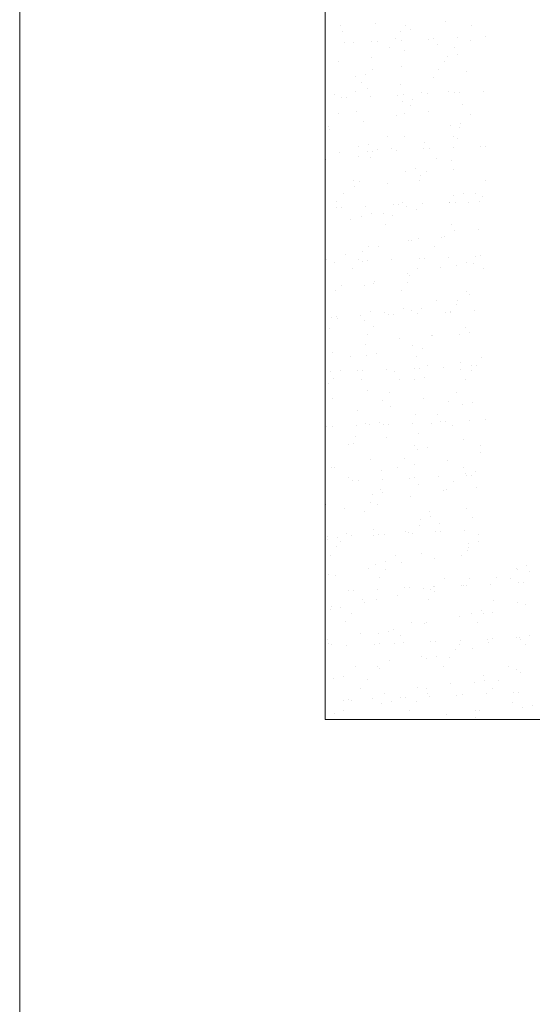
# Model space of a CAD drawing. Header units: millimetres. Extents: x -2274 to 12297, y -16157 to 26321.
# Tile 159 of 256: x -2181 to -2117, y -659 to -537. Entities that reach past the tile are written whole.
import ezdxf

# ---------------------------------------------------------------- set-up
doc = ezdxf.new("R2010")
doc.units = ezdxf.units.MM
doc.layers.add('-ŚCIANY NOŚNE', color=4, linetype='Continuous', lineweight=53)
doc.layers.add('KRESKOWANIE', color=8, linetype='Continuous')

msp = doc.modelspace()

# ---------------------------------------------------------------- linework, layer by layer
at = {"layer": '-ŚCIANY NOŚNE', "color": 253, "lineweight": 13}
for p, q in [((-2181, 301), (-2181, -797)), ((-2143, -274), (-2143, -624)), ((-2143, -624), (-2143, -274)), ((-2143, -624), (-2053, -624))]:
    msp.add_line(p, q, dxfattribs=at)
at = {"layer": 'KRESKOWANIE', "color": 253, "linetype": 'Continuous', "lineweight": 13}
for p, q in [((-2141.12, -537.69), (-2141.12, -537.69)), ((-2140.82, -538.43), (-2140.82, -538.43)), ((-2136.68, -537.5), (-2136.68, -537.5)), ((-2132.95, -537.76), (-2132.95, -537.76)), ((-2132.44, -538.26), (-2132.44, -538.26)), ((-2127.98, -537.27), (-2127.98, -537.27)), ((-2124.74, -537.78), (-2124.74, -537.78)), ((-2134.22, -539.41), (-2134.22, -539.41)), ((-2133.68, -538.54), (-2133.68, -538.54)), ((-2133.55, -539.58), (-2133.55, -539.58)), ((-2130.13, -539.43), (-2130.13, -539.43)), ((-2129.49, -539.4), (-2129.49, -539.4)), ((-2126.5, -539.27), (-2126.5, -539.27)), ((-2124.92, -539.62), (-2124.92, -539.62)), ((-2123.07, -539.12), (-2123.07, -539.12)), ((-2140.61, -539.89), (-2140.61, -539.89)), ((-2139.51, -539.83), (-2139.51, -539.83)), ((-2137.18, -539.74), (-2137.18, -539.74)), ((-2136.55, -539.71), (-2136.55, -539.71)), ((-2135.03, -540.47), (-2135.03, -540.47)), ((-2133.11, -540.84), (-2133.11, -540.84)), ((-2128.99, -540.1), (-2128.99, -540.1)), ((-2126.86, -540.54), (-2126.86, -540.54)), ((-2137.24, -541.78), (-2137.24, -541.78)), ((-2127.73, -541.58), (-2127.73, -541.58)), ((-2126.49, -541.31), (-2126.49, -541.31)), ((-2141.32, -542.26), (-2141.32, -542.26)), ((-2137.15, -543.23), (-2137.15, -543.23)), ((-2133.56, -542.87), (-2133.56, -542.87)), ((-2128.94, -543.25), (-2128.94, -543.25)), ((-2128.13, -542.19), (-2128.13, -542.19)), ((-2139.26, -544.14), (-2139.26, -544.14)), ((-2138.02, -543.86), (-2138.02, -543.86)), ((-2129.53, -544.19), (-2129.53, -544.19)), ((-2125.42, -543.45), (-2125.42, -543.45)), ((-2138.42, -544.88), (-2138.42, -544.88)), ((-2137.75, -545.61), (-2137.75, -545.61)), ((-2133.67, -545.13), (-2133.67, -545.13)), ((-2141.86, -546.35), (-2141.86, -546.35)), ((-2141, -546.71), (-2141, -546.71)), ((-2140.37, -546.68), (-2140.37, -546.68)), ((-2139.23, -545.94), (-2139.23, -545.94)), ((-2137.37, -546.55), (-2137.37, -546.55)), ((-2133.95, -546.4), (-2133.95, -546.4)), ((-2133.31, -546.38), (-2133.31, -546.38)), ((-2132.08, -546.91), (-2132.08, -546.91)), ((-2131.06, -546.01), (-2131.06, -546.01)), ((-2130.32, -546.25), (-2130.32, -546.25)), ((-2127.61, -545.92), (-2127.61, -545.92)), ((-2126.89, -546.1), (-2126.89, -546.1)), ((-2126.26, -546.07), (-2126.26, -546.07)), ((-2123.27, -545.94), (-2123.27, -545.94)), ((-2133.32, -547.19), (-2133.32, -547.19)), ((-2132.33, -547.66), (-2132.33, -547.66)), ((-2125.96, -547.54), (-2125.96, -547.54)), ((-2141.35, -548.7), (-2141.35, -548.7)), ((-2139.14, -548.48), (-2139.14, -548.48)), ((-2134.17, -548.95), (-2134.17, -548.95)), ((-2133.14, -548.72), (-2133.14, -548.72)), ((-2130.1, -548.47), (-2130.1, -548.47)), ((-2124.97, -548.78), (-2124.97, -548.78)), ((-2142.61, -550.35), (-2142.61, -550.35)), ((-2142.42, -550.63), (-2142.42, -550.63)), ((-2138.29, -549.7), (-2138.29, -549.7)), ((-2127.37, -550.23), (-2127.37, -550.23)), ((-2126.24, -550.44), (-2126.24, -550.44)), ((-2126.13, -549.96), (-2126.13, -549.96)), ((-2135.26, -551.48), (-2135.26, -551.48)), ((-2133.19, -551.53), (-2133.19, -551.53)), ((-2127.05, -551.49), (-2127.05, -551.49)), ((-2126.52, -551.82), (-2126.52, -551.82)), ((-2138.9, -552.79), (-2138.9, -552.79)), ((-2137.66, -552.51), (-2137.66, -552.51)), ((-2136.53, -553.13), (-2136.53, -553.13)), ((-2134.71, -553.05), (-2134.71, -553.05)), ((-2130.72, -553.07), (-2130.72, -553.07)), ((-2130.6, -552.3), (-2130.6, -552.3)), ((-2130.08, -553.04), (-2130.08, -553.04)), ((-2127.09, -552.91), (-2127.09, -552.91)), ((-2123.66, -552.76), (-2123.66, -552.76)), ((-2123.03, -552.74), (-2123.03, -552.74)), ((-2141.2, -553.53), (-2141.2, -553.53)), ((-2138.85, -553.98), (-2138.85, -553.98)), ((-2137.77, -553.38), (-2137.77, -553.38)), ((-2137.34, -554.19), (-2137.34, -554.19)), ((-2137.14, -553.35), (-2137.14, -553.35)), ((-2134.14, -553.22), (-2134.14, -553.22)), ((-2129.17, -554.25), (-2129.17, -554.25)), ((-2142.93, -554.46), (-2142.93, -554.46)), ((-2131.71, -555.56), (-2131.71, -555.56)), ((-2127.25, -554.57), (-2127.25, -554.57)), ((-2132.95, -555.84), (-2132.95, -555.84)), ((-2131.14, -556.39), (-2131.14, -556.39)), ((-2130.44, -555.91), (-2130.44, -555.91)), ((-2127.03, -555.65), (-2127.03, -555.65)), ((-2139.46, -556.95), (-2139.46, -556.95)), ((-2139.35, -557.81), (-2139.35, -557.81)), ((-2138.78, -557.13), (-2138.78, -557.13)), ((-2135.28, -557.33), (-2135.28, -557.33)), ((-2131.25, -556.96), (-2131.25, -556.96)), ((-2123.08, -557.03), (-2123.08, -557.03)), ((-2140.72, -558.6), (-2140.72, -558.6)), ((-2127, -558.88), (-2127, -558.88)), ((-2125.76, -558.61), (-2125.76, -558.61)), ((-2124.35, -558.68), (-2124.35, -558.68)), ((-2123.45, -559), (-2123.45, -559)), ((-2141.59, -560.35), (-2141.59, -560.35)), ((-2141.54, -559.66), (-2141.54, -559.66)), ((-2140.96, -560.33), (-2140.96, -560.33)), ((-2137.97, -560.2), (-2137.97, -560.2)), ((-2134.54, -560.05), (-2134.54, -560.05)), ((-2133.91, -560.02), (-2133.91, -560.02)), ((-2133.37, -559.73), (-2133.37, -559.73)), ((-2132.83, -560.18), (-2132.83, -560.18)), ((-2130.91, -559.89), (-2130.91, -559.89)), ((-2127.57, -559.74), (-2127.57, -559.74)), ((-2127.49, -559.74), (-2127.49, -559.74)), ((-2126.85, -559.71), (-2126.85, -559.71)), ((-2125.16, -559.74), (-2125.16, -559.74)), ((-2123.86, -559.58), (-2123.86, -559.58)), ((-2138.53, -561.44), (-2138.53, -561.44)), ((-2137.29, -561.16), (-2137.29, -561.16)), ((-2135.78, -561.15), (-2135.78, -561.15)), ((-2134.64, -561.38), (-2134.64, -561.38)), ((-2131.7, -560.67), (-2131.7, -560.67)), ((-2139.89, -561.9), (-2139.89, -561.9)), ((-2135.45, -562.44), (-2135.45, -562.44)), ((-2127.28, -562.5), (-2127.28, -562.5)), ((-2128.55, -564.15), (-2128.55, -564.15)), ((-2128.13, -564.02), (-2128.13, -564.02)), ((-2126.88, -563.22), (-2126.88, -563.22)), ((-2123.99, -563.09), (-2123.99, -563.09)), ((-2137.57, -565.2), (-2137.57, -565.2)), ((-2136.32, -565.25), (-2136.32, -565.25)), ((-2132.59, -564.49), (-2132.59, -564.49)), ((-2132.21, -564.5), (-2132.21, -564.5)), ((-2131.35, -564.21), (-2131.35, -564.21)), ((-2129.36, -565.21), (-2129.36, -565.21)), ((-2140.46, -566.18), (-2140.46, -566.18)), ((-2138.41, -565.78), (-2138.41, -565.78)), ((-2127.68, -566.56), (-2127.68, -566.56)), ((-2124.25, -566.41), (-2124.25, -566.41)), ((-2123.62, -566.38), (-2123.62, -566.38)), ((-2142.88, -566.77), (-2142.88, -566.77)), ((-2141.79, -567.17), (-2141.79, -567.17)), ((-2138.83, -566.85), (-2138.83, -566.85)), ((-2138.36, -567.02), (-2138.36, -567.02)), ((-2137.73, -566.99), (-2137.73, -566.99)), ((-2134.73, -566.86), (-2134.73, -566.86)), ((-2131.31, -566.71), (-2131.31, -566.71)), ((-2130.67, -566.69), (-2130.67, -566.69)), ((-2126.64, -567.53), (-2126.64, -567.53)), ((-2125.4, -567.26), (-2125.4, -567.26)), ((-2124.56, -567.37), (-2124.56, -567.37)), ((-2139.65, -567.91), (-2139.65, -567.91)), ((-2132.75, -568.59), (-2132.75, -568.59)), ((-2132.46, -568.83), (-2132.46, -568.83)), ((-2131.48, -567.97), (-2131.48, -567.97)), ((-2128.63, -567.85), (-2128.63, -567.85)), ((-2123.27, -567.99), (-2123.27, -567.99)), ((-2140.96, -570.01), (-2140.96, -570.01)), ((-2138.17, -570.09), (-2138.17, -570.09)), ((-2136.93, -569.82), (-2136.93, -569.82)), ((-2136.88, -569.53), (-2136.88, -569.53)), ((-2132.75, -569.63), (-2132.75, -569.63)), ((-2141.76, -570.67), (-2141.76, -570.67)), ((-2133.56, -570.68), (-2133.56, -570.68)), ((-2125.39, -570.75), (-2125.39, -570.75)), ((-2125.06, -571.2), (-2125.06, -571.2)), ((-2129.17, -571.94), (-2129.17, -571.94)), ((-2126.66, -572.4), (-2126.66, -572.4)), ((-2126.52, -571.87), (-2126.52, -571.87)), ((-2138.56, -573.84), (-2138.56, -573.84)), ((-2137.39, -573.35), (-2137.39, -573.35)), ((-2135.68, -573.44), (-2135.68, -573.44)), ((-2135.13, -573.69), (-2135.13, -573.69)), ((-2134.5, -573.66), (-2134.5, -573.66)), ((-2133.31, -572.87), (-2133.31, -572.87)), ((-2132.22, -573.14), (-2132.22, -573.14)), ((-2131.5, -573.53), (-2131.5, -573.53)), ((-2130.98, -572.86), (-2130.98, -572.86)), ((-2128.08, -573.38), (-2128.08, -573.38)), ((-2127.47, -573.46), (-2127.47, -573.46)), ((-2127.44, -573.35), (-2127.44, -573.35)), ((-2124.45, -573.22), (-2124.45, -573.22)), ((-2142.19, -574), (-2142.19, -574)), ((-2141.55, -573.97), (-2141.55, -573.97)), ((-2141.5, -574.1), (-2141.5, -574.1)), ((-2138.05, -574.43), (-2138.05, -574.43)), ((-2136.94, -575.1), (-2136.94, -575.1)), ((-2142.51, -575.42), (-2142.51, -575.42)), ((-2137.76, -576.15), (-2137.76, -576.15)), ((-2129.74, -576.22), (-2129.74, -576.22)), ((-2129.59, -576.22), (-2129.59, -576.22)), ((-2126.27, -576.18), (-2126.27, -576.18)), ((-2125.6, -575.29), (-2125.6, -575.29)), ((-2125.03, -575.91), (-2125.03, -575.91)), ((-2137.93, -577.45), (-2137.93, -577.45)), ((-2133.81, -576.7), (-2133.81, -576.7)), ((-2132.1, -577.48), (-2132.1, -577.48)), ((-2142.06, -578.38), (-2142.06, -578.38)), ((-2137.8, -578.74), (-2137.8, -578.74)), ((-2136.56, -578.47), (-2136.56, -578.47)), ((-2130.86, -577.87), (-2130.86, -577.87)), ((-2139.87, -578.92), (-2139.87, -578.92)), ((-2131.67, -578.93), (-2131.67, -578.93)), ((-2130.24, -580.05), (-2130.24, -580.05)), ((-2126.16, -579.57), (-2126.16, -579.57)), ((-2124.84, -580.05), (-2124.84, -580.05)), ((-2124.21, -580.02), (-2124.21, -580.02)), ((-2123.5, -579), (-2123.5, -579)), ((-2142.38, -580.81), (-2142.38, -580.81)), ((-2141.14, -580.57), (-2141.14, -580.57)), ((-2138.95, -580.67), (-2138.95, -580.67)), ((-2138.32, -580.64), (-2138.32, -580.64)), ((-2135.32, -580.51), (-2135.32, -580.51)), ((-2134.35, -580.79), (-2134.35, -580.79)), ((-2131.9, -580.36), (-2131.9, -580.36)), ((-2131.26, -580.33), (-2131.26, -580.33)), ((-2128.27, -580.2), (-2128.27, -580.2)), ((-2126.15, -580.52), (-2126.15, -580.52)), ((-2124.77, -580.65), (-2124.77, -580.65)), ((-2142.57, -582.21), (-2142.57, -582.21)), ((-2141.95, -581.63), (-2141.95, -581.63)), ((-2138.49, -581.73), (-2138.49, -581.73)), ((-2133.79, -581.69), (-2133.79, -581.69)), ((-2131.86, -581.79), (-2131.86, -581.79)), ((-2130.62, -581.51), (-2130.62, -581.51)), ((-2125.58, -581.71), (-2125.58, -581.71)), ((-2137.68, -583.08), (-2137.68, -583.08)), ((-2135.05, -583.34), (-2135.05, -583.34)), ((-2126.67, -583.4), (-2126.67, -583.4)), ((-2142.15, -584.07), (-2142.15, -584.07)), ((-2135.87, -584.4), (-2135.87, -584.4)), ((-2130.78, -584.14), (-2130.78, -584.14)), ((-2127.7, -584.47), (-2127.7, -584.47)), ((-2125.91, -584.83), (-2125.91, -584.83)), ((-2124.67, -584.56), (-2124.67, -584.56)), ((-2138.99, -585.56), (-2138.99, -585.56)), ((-2134.92, -585.08), (-2134.92, -585.08)), ((-2131.73, -586.13), (-2131.73, -586.13)), ((-2128.97, -586.12), (-2128.97, -586.12)), ((-2137.98, -587.16), (-2137.98, -587.16)), ((-2137.44, -587.39), (-2137.44, -587.39)), ((-2136.2, -587.12), (-2136.2, -587.12)), ((-2135.72, -587.33), (-2135.72, -587.33)), ((-2135.09, -587.31), (-2135.09, -587.31)), ((-2132.09, -587.17), (-2132.09, -587.17)), ((-2129.78, -587.18), (-2129.78, -587.18)), ((-2128.67, -587.02), (-2128.67, -587.02)), ((-2128.03, -587), (-2128.03, -587)), ((-2125.04, -586.87), (-2125.04, -586.87)), ((-2123.09, -586.75), (-2123.09, -586.75)), ((-2142.78, -587.64), (-2142.78, -587.64)), ((-2142.14, -587.61), (-2142.14, -587.61)), ((-2139.15, -587.48), (-2139.15, -587.48)), ((-2131.34, -588.42), (-2131.34, -588.42)), ((-2127.2, -587.49), (-2127.2, -587.49)), ((-2139.53, -589.65), (-2139.53, -589.65)), ((-2139.25, -588.81), (-2139.25, -588.81)), ((-2135.42, -588.9), (-2135.42, -588.9)), ((-2125.79, -589.17), (-2125.79, -589.17)), ((-2140.06, -589.87), (-2140.06, -589.87)), ((-2131.9, -589.94), (-2131.9, -589.94)), ((-2131.49, -590.44), (-2131.49, -590.44)), ((-2130.25, -590.16), (-2130.25, -590.16)), ((-2123.69, -589.95), (-2123.69, -589.95)), ((-2123.63, -590.84), (-2123.63, -590.84)), ((-2137.32, -591.73), (-2137.32, -591.73)), ((-2133.16, -591.59), (-2133.16, -591.59)), ((-2131.85, -592.25), (-2131.85, -592.25)), ((-2127.77, -591.77), (-2127.77, -591.77)), ((-2142.18, -592.63), (-2142.18, -592.63)), ((-2141.78, -592.72), (-2141.78, -592.72)), ((-2135.96, -593), (-2135.96, -593)), ((-2133.98, -592.65), (-2133.98, -592.65)), ((-2125.81, -592.72), (-2125.81, -592.72)), ((-2125.54, -593.48), (-2125.54, -593.48)), ((-2124.3, -593.21), (-2124.3, -593.21)), ((-2142.97, -594.46), (-2142.97, -594.46)), ((-2140.1, -593.93), (-2140.1, -593.93)), ((-2139.54, -594.31), (-2139.54, -594.31)), ((-2138.91, -594.28), (-2138.91, -594.28)), ((-2135.92, -594.15), (-2135.92, -594.15)), ((-2132.49, -594), (-2132.49, -594)), ((-2131.86, -593.97), (-2131.86, -593.97)), ((-2128.86, -593.84), (-2128.86, -593.84)), ((-2127.08, -594.37), (-2127.08, -594.37)), ((-2125.44, -593.69), (-2125.44, -593.69)), ((-2124.8, -593.66), (-2124.8, -593.66)), ((-2136.09, -595.41), (-2136.09, -595.41)), ((-2135.83, -595.77), (-2135.83, -595.77)), ((-2131.37, -594.78), (-2131.37, -594.78)), ((-2128.27, -595.6), (-2128.27, -595.6)), ((-2127.89, -595.43), (-2127.89, -595.43)), ((-2124.19, -595.12), (-2124.19, -595.12)), ((-2137.36, -597.06), (-2137.36, -597.06)), ((-2137.07, -596.04), (-2137.07, -596.04)), ((-2132.38, -596.34), (-2132.38, -596.34)), ((-2142.9, -597.33), (-2142.9, -597.33)), ((-2140.6, -597.76), (-2140.6, -597.76)), ((-2138.17, -598.12), (-2138.17, -598.12)), ((-2136.52, -597.28), (-2136.52, -597.28)), ((-2130.01, -598.19), (-2130.01, -598.19)), ((-2125.42, -597.82), (-2125.42, -597.82)), ((-2131.13, -599.09), (-2131.13, -599.09)), ((-2129.89, -598.81), (-2129.89, -598.81)), ((-2124.7, -598.95), (-2124.7, -598.95)), ((-2136.95, -600.38), (-2136.95, -600.38)), ((-2132.95, -600.62), (-2132.95, -600.62)), ((-2132.68, -600.82), (-2132.68, -600.82)), ((-2131.27, -599.84), (-2131.27, -599.84)), ((-2129.26, -600.67), (-2129.26, -600.67)), ((-2128.81, -599.69), (-2128.81, -599.69)), ((-2128.62, -600.64), (-2128.62, -600.64)), ((-2125.63, -600.51), (-2125.63, -600.51)), ((-2142.73, -601.26), (-2142.73, -601.26)), ((-2142.66, -601.64), (-2142.66, -601.64)), ((-2141.42, -601.37), (-2141.42, -601.37)), ((-2141.14, -601.85), (-2141.14, -601.85)), ((-2140.29, -600.88), (-2140.29, -600.88)), ((-2139.74, -601.13), (-2139.74, -601.13)), ((-2137.03, -601.1), (-2137.03, -601.1)), ((-2136.31, -600.98), (-2136.31, -600.98)), ((-2135.68, -600.95), (-2135.68, -600.95)), ((-2132.08, -600.9), (-2132.08, -600.9)), ((-2123.94, -601.86), (-2123.94, -601.86)), ((-2123.92, -600.96), (-2123.92, -600.96)), ((-2141.56, -602.53), (-2141.56, -602.53)), ((-2125.24, -603.04), (-2125.24, -603.04)), ((-2125.18, -602.13), (-2125.18, -602.13)), ((-2125.18, -602.61), (-2125.18, -602.61)), ((-2142.37, -603.59), (-2142.37, -603.59)), ((-2135.47, -604.42), (-2135.47, -604.42)), ((-2134.2, -603.66), (-2134.2, -603.66)), ((-2133.45, -604.45), (-2133.45, -604.45)), ((-2131, -603.43), (-2131, -603.43)), ((-2129.37, -603.97), (-2129.37, -603.97)), ((-2126, -603.67), (-2126, -603.67)), ((-2137.56, -605.2), (-2137.56, -605.2)), ((-2136.71, -604.69), (-2136.71, -604.69)), ((-2135.47, -605.31), (-2135.47, -605.31)), ((-2119.23, -605.18), (-2119.23, -605.18)), ((-2119.1, -605.39), (-2119.1, -605.39)), ((-2117.99, -604.91), (-2117.99, -604.91)), ((-2117.55, -605.64), (-2117.55, -605.64)), ((-2142.54, -605.98), (-2142.54, -605.98)), ((-2141.7, -606.13), (-2141.7, -606.13)), ((-2136.28, -606.37), (-2136.28, -606.37)), ((-2128.12, -606.43), (-2128.12, -606.43)), ((-2125.06, -606.47), (-2125.06, -606.47)), ((-2121.66, -606.39), (-2121.66, -606.39)), ((-2119.91, -606.45), (-2119.91, -606.45)), ((-2140.14, -607.95), (-2140.14, -607.95)), ((-2139.5, -607.92), (-2139.5, -607.92)), ((-2136.51, -607.79), (-2136.51, -607.79)), ((-2133.08, -607.64), (-2133.08, -607.64)), ((-2132.45, -607.62), (-2132.45, -607.62)), ((-2130.76, -607.74), (-2130.76, -607.74)), ((-2129.88, -607.8), (-2129.88, -607.8)), ((-2129.52, -607.46), (-2129.52, -607.46)), ((-2129.45, -607.48), (-2129.45, -607.48)), ((-2129.38, -608.09), (-2129.38, -608.09)), ((-2126.03, -607.34), (-2126.03, -607.34)), ((-2125.8, -607.32), (-2125.8, -607.32)), ((-2125.39, -607.31), (-2125.39, -607.31)), ((-2122.4, -607.18), (-2122.4, -607.18)), ((-2118.97, -607.03), (-2118.97, -607.03)), ((-2118.34, -607), (-2118.34, -607)), ((-2138.4, -609.13), (-2138.4, -609.13)), ((-2136.59, -609.03), (-2136.59, -609.03)), ((-2133.99, -608.54), (-2133.99, -608.54)), ((-2130.19, -609.14), (-2130.19, -609.14)), ((-2122.03, -609.21), (-2122.03, -609.21)), ((-2142.29, -610.29), (-2142.29, -610.29)), ((-2142.21, -609.96), (-2142.21, -609.96)), ((-2141.05, -610.02), (-2141.05, -610.02)), ((-2138.13, -609.48), (-2138.13, -609.48)), ((-2123.57, -610.51), (-2123.57, -610.51)), ((-2122.23, -610.67), (-2122.23, -610.67)), ((-2119.11, -609.52), (-2119.11, -609.52)), ((-2118.09, -609.73), (-2118.09, -609.73)), ((-2140.48, -611.84), (-2140.48, -611.84)), ((-2139.67, -610.78), (-2139.67, -610.78)), ((-2126.3, -611.15), (-2126.3, -611.15)), ((-2124.81, -610.79), (-2124.81, -610.79)), ((-2123.29, -610.86), (-2123.29, -610.86)), ((-2135.1, -613.07), (-2135.1, -613.07)), ((-2134.55, -612.83), (-2134.55, -612.83)), ((-2132.31, -611.9), (-2132.31, -611.9)), ((-2130.64, -612.08), (-2130.64, -612.08)), ((-2130.42, -611.89), (-2130.42, -611.89)), ((-2124.11, -611.92), (-2124.11, -611.92)), ((-2142.74, -614.05), (-2142.74, -614.05)), ((-2138.63, -613.31), (-2138.63, -613.31)), ((-2136.34, -613.34), (-2136.34, -613.34)), ((-2133.58, -613.56), (-2133.58, -613.56)), ((-2129.85, -614.31), (-2129.85, -614.31)), ((-2129.22, -614.28), (-2129.22, -614.28)), ((-2126.22, -614.15), (-2126.22, -614.15)), ((-2122.8, -614), (-2122.8, -614)), ((-2122.16, -613.98), (-2122.16, -613.98)), ((-2119.17, -613.84), (-2119.17, -613.84)), ((-2118.86, -613.83), (-2118.86, -613.83)), ((-2118.65, -614.01), (-2118.65, -614.01)), ((-2117.62, -613.56), (-2117.62, -613.56)), ((-2142.6, -614.6), (-2142.6, -614.6)), ((-2142.17, -614.63), (-2142.17, -614.63)), ((-2140.33, -614.77), (-2140.33, -614.77)), ((-2136.9, -614.62), (-2136.9, -614.62)), ((-2136.27, -614.59), (-2136.27, -614.59)), ((-2134.39, -614.61), (-2134.39, -614.61)), ((-2133.28, -614.46), (-2133.28, -614.46)), ((-2126.84, -615.24), (-2126.84, -615.24)), ((-2126.23, -614.68), (-2126.23, -614.68)), ((-2124.69, -615.12), (-2124.69, -615.12)), ((-2122.73, -614.49), (-2122.73, -614.49)), ((-2118.02, -614.7), (-2118.02, -614.7)), ((-2135.06, -616.65), (-2135.06, -616.65)), ((-2130.98, -616.17), (-2130.98, -616.17)), ((-2130.39, -616.39), (-2130.39, -616.39)), ((-2129.16, -616.11), (-2129.16, -616.11)), ((-2127.49, -616.33), (-2127.49, -616.33)), ((-2139.17, -617.4), (-2139.17, -617.4)), ((-2136.51, -617.38), (-2136.51, -617.38)), ((-2136.22, -617.68), (-2136.22, -617.68)), ((-2128.3, -617.39), (-2128.3, -617.39)), ((-2120.14, -617.46), (-2120.14, -617.46)), ((-2119.16, -617.84), (-2119.16, -617.84)), ((-2141.93, -618.94), (-2141.93, -618.94)), ((-2140.69, -618.67), (-2140.69, -618.67)), ((-2137.78, -619.03), (-2137.78, -619.03)), ((-2123.27, -618.59), (-2123.27, -618.59)), ((-2123.21, -619.16), (-2123.21, -619.16)), ((-2121.4, -619.11), (-2121.4, -619.11)), ((-2118.74, -618.17), (-2118.74, -618.17)), ((-2138.59, -620.09), (-2138.59, -620.09)), ((-2131.48, -620), (-2131.48, -620)), ((-2130.42, -620.15), (-2130.42, -620.15)), ((-2127.41, -619.52), (-2127.41, -619.52)), ((-2124.45, -619.44), (-2124.45, -619.44)), ((-2122.22, -620.17), (-2122.22, -620.17)), ((-2140.73, -621.59), (-2140.73, -621.59)), ((-2140.09, -621.57), (-2140.09, -621.57)), ((-2139.73, -621.68), (-2139.73, -621.68)), ((-2137.1, -621.44), (-2137.1, -621.44)), ((-2135.6, -620.75), (-2135.6, -620.75)), ((-2133.67, -621.29), (-2133.67, -621.29)), ((-2133.04, -621.26), (-2133.04, -621.26)), ((-2130.27, -620.73), (-2130.27, -620.73)), ((-2130.04, -621.13), (-2130.04, -621.13)), ((-2126.62, -620.98), (-2126.62, -620.98)), ((-2125.98, -620.95), (-2125.98, -620.95)), ((-2122.99, -620.82), (-2122.99, -620.82)), ((-2119.56, -620.67), (-2119.56, -620.67)), ((-2118.93, -620.64), (-2118.93, -620.64)), ((-2140.71, -622.85), (-2140.71, -622.85)), ((-2135.98, -621.99), (-2135.98, -621.99)), ((-2134.74, -621.72), (-2134.74, -621.72)), ((-2132.5, -622.86), (-2132.5, -622.86)), ((-2131.69, -621.8), (-2131.69, -621.8)), ((-2123.83, -622.87), (-2123.83, -622.87)), ((-2119.7, -621.93), (-2119.7, -621.93)), ((-2118.5, -622.48), (-2118.5, -622.48)), ((-2117.26, -622.21), (-2117.26, -622.21)), ((-2141.81, -623.28), (-2141.81, -623.28)), ((-2127.91, -623.35), (-2127.91, -623.35)), ((-2124.33, -622.93), (-2124.33, -622.93)), ((-2124.33, -623.77), (-2124.33, -623.77))]:
    msp.add_line(p, q, dxfattribs=at)

doc.saveas('drawing.dxf')
